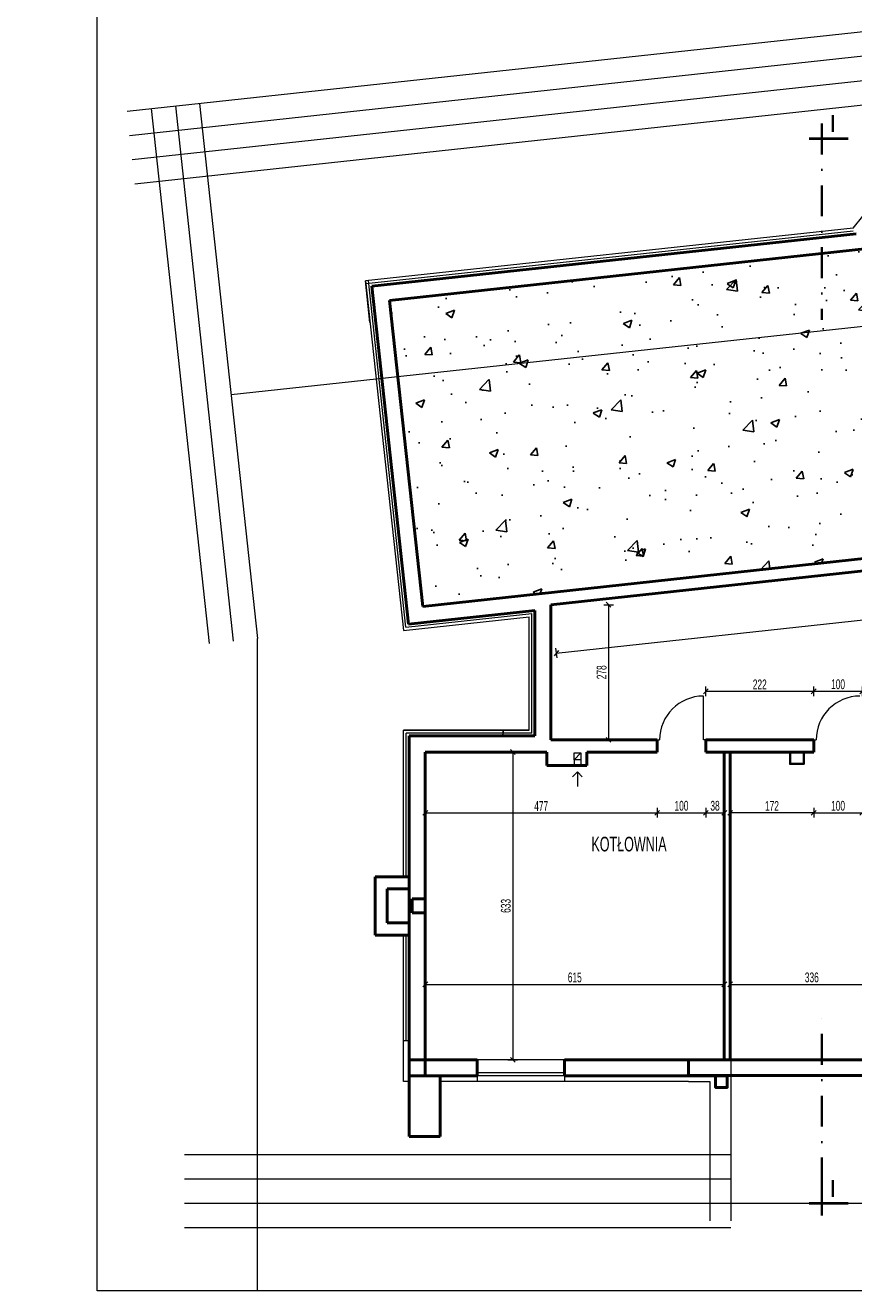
# Model space of a CAD drawing. Header units: millimetres. Extents: x 72202 to 304796, y 21658 to 519946.
# Tile 95 of 139: x 200706 to 202409, y 220676 to 223279. Entities that reach past the tile are written whole.
import ezdxf

# ---------------------------------------------------------------- set-up
doc = ezdxf.new("R2010")
doc.units = ezdxf.units.MM
doc.linetypes.add('ACAD_ISO10W100', pattern=[18.5, 12, -3, 0.5, -3])
doc.linetypes.add('DASHDOT', pattern=[25.4, 12.7, -6.35, 0, -6.35])
doc.layers.get('0').update_dxf_attribs({"color": 253})
doc.layers.get('Defpoints').update_dxf_attribs({"color": 253})
for name, color, linetype, lineweight in [('kreskowanie', 253, 'Continuous', 5), ('linia - gruba - projektowana', 253, 'Continuous', 50), ('linia - ściany do wyburzenia', 253, 'Continuous', 5), ('LINIA CIENKA', 7, 'Continuous', 13), ('LINIA KRESKOWANIE', 253, 'Continuous', 5), ('LINIA WYMIAROWANIE', 253, 'Continuous', 9), ('OPISY', 253, 'Continuous', 9), ('ściana_istniejąca', 253, 'Continuous', 35)]:
    doc.layers.add(name, color=color, linetype=linetype, lineweight=lineweight)
doc.layers.add('LINIA-NIE DRUKOWAĆ', color=253, linetype='Continuous', lineweight=20, plot=False)
doc.styles.add('simplex', font='arial.ttf')
doc.styles.get("Standard").update_dxf_attribs({"font": 'ARIALN.TTF', "width": 0.75})
doc.linetypes.add('GRADZINOWANIE', pattern='A,0.00254,-2.54,[134,ltypeshp.shx,S=2.54,R=0,X=-2.54,Y=0],-5.08,[134,ltypeshp.shx,S=2.54,R=180,X=2.54,Y=0],-2.54', length=10.16254)
doc.dimstyles.new('sebek100', dxfattribs={"dimtxt": 17, "dimasz": 10, "dimexe": 10, "dimexo": 20, "dimgap": 4, "dimtad": 1, "dimrnd": 0.5, "dimtxsty": 'Standard', "dimblk": 'OBLIQUE', "dimcen": 8, "dimclre": 1, "dimazin": 0, "dimtm": 1e-09, "dimtfac": 1, "dimtix": 1, "dimtmove": 1, "dimatfit": 3, "dimldrblk": 'zas', "dimfxl": 10, "dimfxlon": 1, "dimtolj": 2, "dimlwd": -1, "dimlwe": -1, "dimarcsym": 0})

# ---------------------------------------------------------------- blocks, each defined once
blk = doc.blocks.new('_Oblique')
at = {"color": 0, "linetype": 'ByBlock', "lineweight": -2}
blk.add_line((-0.5, -0.5), (0.5, 0.5), dxfattribs=at)
blk = doc.blocks.new('*D261')
at = {"layer": 'Defpoints', "color": 0, "lineweight": -3, "ltscale": 4, "transparency": 16777216}
for p in [(201528.3, 221783.8), (201528.3, 221150.8), (201708.3, 221150.8)]:
    blk.add_point(p, dxfattribs=at)
at = {"layer": 'LINIA WYMIAROWANIE', "ltscale": 4, "transparency": 16777216}
for p, q in [((201698.3, 221783.8), (201718.3, 221783.8)), ((201698.3, 221150.8), (201718.3, 221150.8))]:
    blk.add_line(p, q, dxfattribs=at)
at = {"layer": 'LINIA WYMIAROWANIE', "color": 0, "ltscale": 4, "transparency": 16777216}
blk.add_line((201708.3, 221783.8), (201708.3, 221150.8), dxfattribs=at)
at = {"layer": 'LINIA WYMIAROWANIE', "color": 0, "ltscale": 4, "transparency": 16777216, "xscale": 10, "yscale": 10, "zscale": 10}
for p, rotation in [((201708.3, 221783.8), 90), ((201708.3, 221150.8), 270)]:
    blk.add_blockref('_Oblique', p, dxfattribs=dict(at, rotation=rotation))
at = {"layer": 'LINIA WYMIAROWANIE', "color": 0, "lineweight": -3, "ltscale": 4, "transparency": 16777216, "insert": (201694.1, 221467.3), "char_height": 20, "attachment_point": 5, "rotation": 90, "bg_fill": 3, "box_fill_scale": 1.1, "bg_fill_color": 256, "bg_fill_true_color": 13158600, "bg_fill_transparency": 0}
blk.add_mtext('\\A2;633', dxfattribs=at)
blk = doc.blocks.new('zas')
blk = doc.blocks.new('*D262')
at = {"layer": 'Defpoints', "color": 0, "lineweight": -3, "ltscale": 4, "transparency": 16777216}
for p in [(201528.3, 221783.8), (202005.3, 221783.8), (202005.3, 221658.8)]:
    blk.add_point(p, dxfattribs=at)
at = {"layer": 'LINIA WYMIAROWANIE', "ltscale": 4, "transparency": 16777216}
for p, q in [((201528.3, 221668.8), (201528.3, 221648.8)), ((202005.3, 221668.8), (202005.3, 221648.8))]:
    blk.add_line(p, q, dxfattribs=at)
at = {"layer": 'LINIA WYMIAROWANIE', "color": 0, "ltscale": 4, "transparency": 16777216}
blk.add_line((201528.3, 221658.8), (202005.3, 221658.8), dxfattribs=at)
at = {"layer": 'LINIA WYMIAROWANIE', "color": 0, "ltscale": 4, "transparency": 16777216, "xscale": 10, "yscale": 10, "zscale": 10, "rotation": 180}
blk.add_blockref('_Oblique', (201528.3, 221658.8), dxfattribs=at)
at = {"layer": 'LINIA WYMIAROWANIE', "color": 0, "ltscale": 4, "transparency": 16777216, "xscale": 10, "yscale": 10, "zscale": 10}
blk.add_blockref('_Oblique', (202005.3, 221658.8), dxfattribs=at)
at = {"layer": 'LINIA WYMIAROWANIE', "color": 0, "lineweight": -3, "ltscale": 4, "transparency": 16777216, "insert": (201766.8, 221672.8), "char_height": 20, "attachment_point": 5, "bg_fill": 3, "box_fill_scale": 1.1, "bg_fill_color": 256, "bg_fill_true_color": 13158600, "bg_fill_transparency": 0}
blk.add_mtext('\\A2;477', dxfattribs=at)
blk = doc.blocks.new('*D263')
at = {"layer": 'Defpoints', "color": 0, "lineweight": -3, "ltscale": 4, "transparency": 16777216}
for p in [(202427.3, 221808.8), (202327.3, 221783.8), (202427.3, 221658.8)]:
    blk.add_point(p, dxfattribs=at)
at = {"layer": 'LINIA WYMIAROWANIE', "ltscale": 4, "transparency": 16777216}
for p, q in [((202327.3, 221668.8), (202327.3, 221648.8)), ((202427.3, 221668.8), (202427.3, 221648.8))]:
    blk.add_line(p, q, dxfattribs=at)
at = {"layer": 'LINIA WYMIAROWANIE', "color": 0, "ltscale": 4, "transparency": 16777216}
blk.add_line((202327.3, 221658.8), (202427.3, 221658.8), dxfattribs=at)
at = {"layer": 'LINIA WYMIAROWANIE', "color": 0, "ltscale": 4, "transparency": 16777216, "xscale": 10, "yscale": 10, "zscale": 10, "rotation": 180}
blk.add_blockref('_Oblique', (202327.3, 221658.8), dxfattribs=at)
at = {"layer": 'LINIA WYMIAROWANIE', "color": 0, "ltscale": 4, "transparency": 16777216, "xscale": 10, "yscale": 10, "zscale": 10}
blk.add_blockref('_Oblique', (202427.3, 221658.8), dxfattribs=at)
at = {"layer": 'LINIA WYMIAROWANIE', "color": 0, "lineweight": -3, "ltscale": 4, "transparency": 16777216, "insert": (202377.3, 221673.1), "char_height": 20, "attachment_point": 5, "bg_fill": 3, "box_fill_scale": 1.1, "bg_fill_color": 256, "bg_fill_true_color": 13158600, "bg_fill_transparency": 0}
blk.add_mtext('\\A2;100', dxfattribs=at)
blk = doc.blocks.new('*D273')
at = {"layer": 'Defpoints', "color": 0, "lineweight": -3, "ltscale": 4, "transparency": 16777216}
for p in [(202327.3, 221908.8), (202105.3, 221808.8), (202327.3, 221796.3)]:
    blk.add_point(p, dxfattribs=at)
at = {"layer": 'LINIA WYMIAROWANIE', "ltscale": 4, "transparency": 16777216}
for p, q in [((202105.3, 221898.8), (202105.3, 221918.8)), ((202327.3, 221898.8), (202327.3, 221918.8))]:
    blk.add_line(p, q, dxfattribs=at)
at = {"layer": 'LINIA WYMIAROWANIE', "color": 0, "ltscale": 4, "transparency": 16777216}
blk.add_line((202105.3, 221908.8), (202327.3, 221908.8), dxfattribs=at)
at = {"layer": 'LINIA WYMIAROWANIE', "color": 0, "ltscale": 4, "transparency": 16777216, "xscale": 10, "yscale": 10, "zscale": 10, "rotation": 180}
blk.add_blockref('_Oblique', (202105.3, 221908.8), dxfattribs=at)
at = {"layer": 'LINIA WYMIAROWANIE', "color": 0, "ltscale": 4, "transparency": 16777216, "xscale": 10, "yscale": 10, "zscale": 10}
blk.add_blockref('_Oblique', (202327.3, 221908.8), dxfattribs=at)
at = {"layer": 'LINIA WYMIAROWANIE', "color": 0, "lineweight": -3, "ltscale": 4, "transparency": 16777216, "insert": (202216.3, 221922.9), "char_height": 20, "attachment_point": 5, "bg_fill": 3, "box_fill_scale": 1.1, "bg_fill_color": 256, "bg_fill_true_color": 13158600, "bg_fill_transparency": 0}
blk.add_mtext('\\A2;222', dxfattribs=at)
blk = doc.blocks.new('*D274')
at = {"layer": 'Defpoints', "color": 0, "lineweight": -3, "ltscale": 4, "transparency": 16777216}
for p in [(202427.3, 221908.8), (202327.3, 221796.3), (202427.3, 221796.3)]:
    blk.add_point(p, dxfattribs=at)
at = {"layer": 'LINIA WYMIAROWANIE', "ltscale": 4, "transparency": 16777216}
for p, q in [((202327.3, 221898.8), (202327.3, 221918.8)), ((202427.3, 221898.8), (202427.3, 221918.8))]:
    blk.add_line(p, q, dxfattribs=at)
at = {"layer": 'LINIA WYMIAROWANIE', "color": 0, "ltscale": 4, "transparency": 16777216}
blk.add_line((202327.3, 221908.8), (202427.3, 221908.8), dxfattribs=at)
at = {"layer": 'LINIA WYMIAROWANIE', "color": 0, "ltscale": 4, "transparency": 16777216, "xscale": 10, "yscale": 10, "zscale": 10, "rotation": 180}
blk.add_blockref('_Oblique', (202327.3, 221908.8), dxfattribs=at)
at = {"layer": 'LINIA WYMIAROWANIE', "color": 0, "ltscale": 4, "transparency": 16777216, "xscale": 10, "yscale": 10, "zscale": 10}
blk.add_blockref('_Oblique', (202427.3, 221908.8), dxfattribs=at)
at = {"layer": 'LINIA WYMIAROWANIE', "color": 0, "lineweight": -3, "ltscale": 4, "transparency": 16777216, "insert": (202377.3, 221923.1), "char_height": 20, "attachment_point": 5, "bg_fill": 3, "box_fill_scale": 1.1, "bg_fill_color": 256, "bg_fill_true_color": 13158600, "bg_fill_transparency": 0}
blk.add_mtext('\\A2;100', dxfattribs=at)
blk = doc.blocks.new('*D285')
at = {"layer": 'Defpoints', "color": 0, "lineweight": -3, "ltscale": 4, "transparency": 16777216}
for p in [(205734.2, 222514.4), (205745, 222415), (201786.8, 222086.8)]:
    blk.add_point(p, dxfattribs=at)
at = {"layer": 'LINIA WYMIAROWANIE', "color": 0, "ltscale": 4, "transparency": 16777216}
blk.add_line((201797.6, 221987.4), (205745, 222415), dxfattribs=at)
at = {"layer": 'LINIA WYMIAROWANIE', "ltscale": 4, "transparency": 16777216}
for p, q in [((205743.9, 222424.9), (205746.1, 222405.1)), ((201796.5, 221997.4), (201798.6, 221977.5))]:
    blk.add_line(p, q, dxfattribs=at)
at = {"layer": 'LINIA WYMIAROWANIE', "color": 0, "ltscale": 4, "transparency": 16777216, "xscale": 10, "yscale": 10, "zscale": 10}
for p, rotation in [((205745, 222415), 6.182017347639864), ((201797.6, 221987.4), 186.1820173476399)]:
    blk.add_blockref('_Oblique', p, dxfattribs=dict(at, rotation=rotation))
at = {"layer": 'LINIA WYMIAROWANIE', "color": 0, "lineweight": -3, "ltscale": 4, "transparency": 16777216, "insert": (203769.8, 222215.3), "char_height": 20, "attachment_point": 5, "rotation": 6.182, "bg_fill": 3, "box_fill_scale": 1.1, "bg_fill_color": 256, "bg_fill_true_color": 13158600, "bg_fill_transparency": 0}
blk.add_mtext('\\A2;3970', dxfattribs=at)
blk = doc.blocks.new('*D286')
at = {"layer": 'Defpoints', "color": 0, "lineweight": -3, "ltscale": 4, "transparency": 16777216}
for p in [(201786.8, 222086.8), (201786.8, 221808.8), (201905.3, 221808.8)]:
    blk.add_point(p, dxfattribs=at)
at = {"layer": 'LINIA WYMIAROWANIE', "ltscale": 4, "transparency": 16777216}
for p, q in [((201895.3, 222086.8), (201915.3, 222086.8)), ((201895.3, 221808.8), (201915.3, 221808.8))]:
    blk.add_line(p, q, dxfattribs=at)
at = {"layer": 'LINIA WYMIAROWANIE', "color": 0, "ltscale": 4, "transparency": 16777216}
blk.add_line((201905.3, 222086.8), (201905.3, 221808.8), dxfattribs=at)
at = {"layer": 'LINIA WYMIAROWANIE', "color": 0, "ltscale": 4, "transparency": 16777216, "xscale": 10, "yscale": 10, "zscale": 10}
for p, rotation in [((201905.3, 222086.8), 90), ((201905.3, 221808.8), 270)]:
    blk.add_blockref('_Oblique', p, dxfattribs=dict(at, rotation=rotation))
at = {"layer": 'LINIA WYMIAROWANIE', "color": 0, "lineweight": -3, "ltscale": 4, "transparency": 16777216, "insert": (201891.1, 221947.8), "char_height": 20, "attachment_point": 5, "rotation": 90, "bg_fill": 3, "box_fill_scale": 1.1, "bg_fill_color": 256, "bg_fill_true_color": 13158600, "bg_fill_transparency": 0}
blk.add_mtext('\\A2;278', dxfattribs=at)
blk = doc.blocks.new('*D287')
at = {"layer": 'Defpoints', "color": 0, "lineweight": -3, "ltscale": 4, "transparency": 16777216}
for p in [(202143.3, 221305.8), (202143.3, 221255.8), (201528.3, 221189.8)]:
    blk.add_point(p, dxfattribs=at)
at = {"layer": 'LINIA WYMIAROWANIE', "ltscale": 4, "transparency": 16777216}
for p, q in [((201528.3, 221295.8), (201528.3, 221315.8)), ((202143.3, 221295.8), (202143.3, 221315.8))]:
    blk.add_line(p, q, dxfattribs=at)
at = {"layer": 'LINIA WYMIAROWANIE', "color": 0, "ltscale": 4, "transparency": 16777216}
blk.add_line((201528.3, 221305.8), (202143.3, 221305.8), dxfattribs=at)
at = {"layer": 'LINIA WYMIAROWANIE', "color": 0, "ltscale": 4, "transparency": 16777216, "xscale": 10, "yscale": 10, "zscale": 10, "rotation": 180}
blk.add_blockref('_Oblique', (201528.3, 221305.8), dxfattribs=at)
at = {"layer": 'LINIA WYMIAROWANIE', "color": 0, "ltscale": 4, "transparency": 16777216, "xscale": 10, "yscale": 10, "zscale": 10}
blk.add_blockref('_Oblique', (202143.3, 221305.8), dxfattribs=at)
at = {"layer": 'LINIA WYMIAROWANIE', "color": 0, "lineweight": -3, "ltscale": 4, "transparency": 16777216, "insert": (201835.8, 221320.1), "char_height": 20, "attachment_point": 5, "bg_fill": 3, "box_fill_scale": 1.1, "bg_fill_color": 256, "bg_fill_true_color": 13158600, "bg_fill_transparency": 0}
blk.add_mtext('\\A2;615', dxfattribs=at)
blk = doc.blocks.new('*D456')
at = {"layer": 'Defpoints', "color": 0, "lineweight": -3, "ltscale": 4, "transparency": 16777216}
for p in [(202005.3, 221796.3), (202105.3, 221798), (202105.3, 221658.8)]:
    blk.add_point(p, dxfattribs=at)
at = {"layer": 'LINIA WYMIAROWANIE', "ltscale": 4, "transparency": 16777216}
for p, q in [((202005.3, 221668.8), (202005.3, 221648.8)), ((202105.3, 221668.8), (202105.3, 221648.8))]:
    blk.add_line(p, q, dxfattribs=at)
at = {"layer": 'LINIA WYMIAROWANIE', "color": 0, "ltscale": 4, "transparency": 16777216}
blk.add_line((202005.3, 221658.8), (202105.3, 221658.8), dxfattribs=at)
at = {"layer": 'LINIA WYMIAROWANIE', "color": 0, "ltscale": 4, "transparency": 16777216, "xscale": 10, "yscale": 10, "zscale": 10, "rotation": 180}
blk.add_blockref('_Oblique', (202005.3, 221658.8), dxfattribs=at)
at = {"layer": 'LINIA WYMIAROWANIE', "color": 0, "ltscale": 4, "transparency": 16777216, "xscale": 10, "yscale": 10, "zscale": 10}
blk.add_blockref('_Oblique', (202105.3, 221658.8), dxfattribs=at)
at = {"layer": 'LINIA WYMIAROWANIE', "color": 0, "lineweight": -3, "ltscale": 4, "transparency": 16777216, "insert": (202055.3, 221673.1), "char_height": 20, "attachment_point": 5, "bg_fill": 3, "box_fill_scale": 1.1, "bg_fill_color": 256, "bg_fill_true_color": 13158600, "bg_fill_transparency": 0}
blk.add_mtext('\\A2;100', dxfattribs=at)
blk = doc.blocks.new('*D457')
at = {"layer": 'Defpoints', "color": 0, "lineweight": -3, "ltscale": 4, "transparency": 16777216}
for p in [(202105.3, 221791.3), (202143.3, 221791.3)]:
    blk.add_point(p, dxfattribs=at)
at = {"layer": 'LINIA WYMIAROWANIE', "ltscale": 4, "transparency": 16777216}
for p, q in [((202105.3, 221668.8), (202105.3, 221648.8)), ((202143.3, 221668.8), (202143.3, 221648.8))]:
    blk.add_line(p, q, dxfattribs=at)
at = {"layer": 'LINIA WYMIAROWANIE', "color": 0, "ltscale": 4, "transparency": 16777216}
blk.add_line((202105.3, 221658.8), (202143.3, 221658.8), dxfattribs=at)
at = {"layer": 'LINIA WYMIAROWANIE', "color": 0, "ltscale": 4, "transparency": 16777216, "xscale": 10, "yscale": 10, "zscale": 10, "rotation": 180}
blk.add_blockref('_Oblique', (202105.3, 221658.8), dxfattribs=at)
at = {"layer": 'LINIA WYMIAROWANIE', "color": 0, "ltscale": 4, "transparency": 16777216, "xscale": 10, "yscale": 10, "zscale": 10}
blk.add_blockref('_Oblique', (202143.3, 221658.8), dxfattribs=at)
at = {"layer": 'LINIA WYMIAROWANIE', "color": 0, "lineweight": -3, "ltscale": 4, "transparency": 16777216, "insert": (202124.3, 221673.1), "char_height": 20, "attachment_point": 5, "bg_fill": 3, "box_fill_scale": 1.1, "bg_fill_color": 256, "bg_fill_true_color": 13158600, "bg_fill_transparency": 0}
blk.add_mtext('\\A2;38', dxfattribs=at)
at = {"layer": 'Defpoints', "color": 0, "lineweight": -3, "ltscale": 4, "transparency": 16777216}
blk.add_point((202143.3, 221658.8), dxfattribs=at)
blk = doc.blocks.new('*D458')
at = {"layer": 'Defpoints', "color": 0, "lineweight": -3, "ltscale": 4, "transparency": 16777216}
for p in [(202155.3, 221783.8), (202327.3, 221783.8), (202155.3, 221658.8)]:
    blk.add_point(p, dxfattribs=at)
at = {"layer": 'LINIA WYMIAROWANIE', "ltscale": 4, "transparency": 16777216}
for p, q in [((202155.3, 221668.8), (202155.3, 221648.8)), ((202327.3, 221668.8), (202327.3, 221648.8))]:
    blk.add_line(p, q, dxfattribs=at)
at = {"layer": 'LINIA WYMIAROWANIE', "color": 0, "ltscale": 4, "transparency": 16777216}
blk.add_line((202327.3, 221658.8), (202155.3, 221658.8), dxfattribs=at)
at = {"layer": 'LINIA WYMIAROWANIE', "color": 0, "ltscale": 4, "transparency": 16777216, "xscale": 10, "yscale": 10, "zscale": 10, "rotation": 180}
blk.add_blockref('_Oblique', (202155.3, 221658.8), dxfattribs=at)
at = {"layer": 'LINIA WYMIAROWANIE', "color": 0, "ltscale": 4, "transparency": 16777216, "xscale": 10, "yscale": 10, "zscale": 10}
blk.add_blockref('_Oblique', (202327.3, 221658.8), dxfattribs=at)
at = {"layer": 'LINIA WYMIAROWANIE', "color": 0, "lineweight": -3, "ltscale": 4, "transparency": 16777216, "insert": (202241.3, 221672.9), "char_height": 20, "attachment_point": 5, "bg_fill": 3, "box_fill_scale": 1.1, "bg_fill_color": 256, "bg_fill_true_color": 13158600, "bg_fill_transparency": 0}
blk.add_mtext('\\A2;172', dxfattribs=at)
blk = doc.blocks.new('*D459')
at = {"layer": 'Defpoints', "color": 0, "lineweight": -3, "ltscale": 4, "transparency": 16777216}
for p in [(202155.3, 221394.1), (202491.3, 221394.1), (202491.3, 221305.8)]:
    blk.add_point(p, dxfattribs=at)
at = {"layer": 'LINIA WYMIAROWANIE', "ltscale": 4, "transparency": 16777216}
for p, q in [((202155.3, 221315.8), (202155.3, 221295.8)), ((202491.3, 221315.8), (202491.3, 221295.8))]:
    blk.add_line(p, q, dxfattribs=at)
at = {"layer": 'LINIA WYMIAROWANIE', "color": 0, "ltscale": 4, "transparency": 16777216}
blk.add_line((202155.3, 221305.8), (202491.3, 221305.8), dxfattribs=at)
at = {"layer": 'LINIA WYMIAROWANIE', "color": 0, "ltscale": 4, "transparency": 16777216, "xscale": 10, "yscale": 10, "zscale": 10, "rotation": 180}
blk.add_blockref('_Oblique', (202155.3, 221305.8), dxfattribs=at)
at = {"layer": 'LINIA WYMIAROWANIE', "color": 0, "ltscale": 4, "transparency": 16777216, "xscale": 10, "yscale": 10, "zscale": 10}
blk.add_blockref('_Oblique', (202491.3, 221305.8), dxfattribs=at)
at = {"layer": 'LINIA WYMIAROWANIE', "color": 0, "lineweight": -3, "ltscale": 4, "transparency": 16777216, "insert": (202323.3, 221320.1), "char_height": 20, "attachment_point": 5, "bg_fill": 3, "box_fill_scale": 1.1, "bg_fill_color": 256, "bg_fill_true_color": 13158600, "bg_fill_transparency": 0}
blk.add_mtext('\\A2;336', dxfattribs=at)

msp = doc.modelspace()

# ---------------------------------------------------------------- hatches: boundary and pattern name
at = {"layer": 'linia - ściany do wyburzenia', "lineweight": -3, "ltscale": 1.2}
h = msp.add_hatch(dxfattribs=at)
h.set_pattern_fill('AR-CONC', color=256)
h.set_pattern_definition([(50, (54647.69, 17026.8), (182.18467, -15.939086), [19.05, -209.55]), (355, (54647.69, 17026.8), (-35.24342, 191.05685), [15.24, -167.64058]), (100.451445, (54662.87, 17025.47), (146.94125, 175.11775), [16.19001, -178.09024]), (46.1842, (54647.69, 17077.6), (271.07904, -42.04233), [28.575, -314.325]), (96.63556, (54670.28, 17074.1), (237.40413, 247.42612), [24.28502, -267.1356]), (351.18415, (54647.69, 17077.6), (237.40413, 247.42612), [22.85997, -251.45973]), (21, (54673.09, 17064.9), (151.61439, -102.2652), [19.05, -209.55]), (326, (54673.09, 17064.9), (61.80203, 184.18797), [15.24, -167.64]), (71.451445, (54685.72, 17056.38), (213.41642, 81.92277), [16.19001, -178.08994]), (37.5, (54647.686, 17026.8), (3.088603, 84.555039), [0, -165.608, 0, -170.18, 0, -168.275]), (7.5, (54647.69, 17026.8), (66.819663, 100.180575), [0, -97.028, 0, -161.798, 0, -64.135]), (327.5, (54591.044, 17026.8), (135.590595, -5.728744), [0, -63.5, 0, -198.12, 0, -262.89]), (317.5, (54565.64, 17026.8), (148.12918, 25.42649), [0, -82.55, 0, -131.572, 0, -186.69])])
h.paths.add_polyline_path([(203253.976, 222907.607), (202736.006, 222851.502), (202711.151, 222848.81), (202558.314, 222973.329), (202437.751, 222819.196), (201454.999, 222712.747), (201523.165, 222083.428), (203322.142, 222278.288)])

# ---------------------------------------------------------------- linework, layer by layer
at = {"layer": 'kreskowanie', "color": 0, "linetype": 'ACAD_ISO10W100', "lineweight": 40, "ltscale": 12}
for p, q in [((202318.026, 223045.966), (202398.026, 223045.966)), ((202318.026, 220855.846), (202398.026, 220855.846))]:
    msp.add_line(p, q, dxfattribs=at)
at = {"layer": 'linia - gruba - projektowana'}
for p, q in [((201418.637, 222742.001), (202414.454, 222849.865)), ((201454.999, 222712.747), (202437.751, 222819.196)), ((201418.637, 222742.001), (201493.911, 222047.066)), ((201454.999, 222712.747), (201523.165, 222083.428)), ((201786.792, 222086.837), (203601.715, 222283.424)), ((201523.165, 222083.428), (202481.062, 222187.184)), ((201493.911, 222047.066), (201753.792, 222075.216)), ((201753.792, 221816.846), (201753.792, 222075.216)), ((201786.792, 221808.846), (201786.792, 222086.837)), ((201495.292, 221189.846), (201495.292, 221816.846)), ((201753.792, 221816.846), (201495.292, 221816.846)), ((202005.292, 221808.846), (201786.792, 221808.846)), ((202327.292, 221808.846), (202105.292, 221808.846)), ((202327.292, 221808.846), (202327.292, 221783.846)), ((201528.292, 221189.846), (201528.292, 221783.846)), ((201778.292, 221783.846), (201528.292, 221783.846)), ((201778.292, 221783.846), (201778.292, 221755.846)), ((201860.292, 221783.846), (201860.292, 221755.846)), ((202005.292, 221783.846), (201860.292, 221783.846)), ((202327.292, 221783.846), (202105.292, 221783.846)), ((201860.292, 221755.846), (201778.292, 221755.846)), ((201425.292, 221407.346), (201425.292, 221527.346)), ((201495.292, 221527.346), (201425.292, 221527.346)), ((201450.292, 221432.346), (201450.292, 221502.346)), ((201495.292, 221502.346), (201450.292, 221502.346)), ((201501.292, 221452.846), (201501.292, 221481.846)), ((201501.292, 221481.846), (201528.292, 221481.846)), ((201501.292, 221452.846), (201528.292, 221452.846)), ((201495.292, 221432.346), (201450.292, 221432.346)), ((201495.292, 221407.346), (201425.292, 221407.346)), ((201495.292, 221117.846), (201495.292, 221189.846)), ((201528.292, 221117.846), (201528.292, 221189.846)), ((201634.792, 221150.846), (201495.292, 221150.846)), ((201634.792, 221117.846), (201634.792, 221150.846)), ((202069.792, 221150.846), (201814.792, 221150.846)), ((201814.792, 221117.846), (201814.792, 221150.846)), ((202465.292, 221150.846), (202069.792, 221150.846)), ((202069.792, 221118.554), (202069.792, 221150.846)), ((201634.792, 221117.846), (201495.292, 221117.846)), ((201495.292, 221117.846), (201495.292, 220992.846)), ((201559.292, 220992.846), (201559.292, 221117.846)), ((202069.792, 221117.846), (201814.792, 221117.846)), ((203100.292, 221117.846), (202069.792, 221118.554)), ((202125.292, 221117.846), (202069.792, 221117.846)), ((201495.292, 220992.846), (201559.292, 220992.846))]:
    msp.add_line(p, q, dxfattribs=at)
msp.add_lwpolyline([(202125.292, 221117.846), (202149.292, 221117.846), (202149.292, 221093.846), (202125.292, 221093.846)], close=True, dxfattribs=at)
at = {"layer": 'LINIA CIENKA'}
for p, q in [((202408.044, 222860.976), (202428.425, 222885.842)), ((202408.044, 222860.976), (201405.401, 222752.768)), ((201414.632, 222667.542), (201405.401, 222752.768)), ((201405.405, 222752.732), (201483.262, 222033.937)), ((201483.292, 222033.846), (201741.792, 222061.846)), ((201741.792, 221828.846), (201741.792, 222061.846)), ((201483.292, 221527.346), (201483.292, 221828.846)), ((201483.292, 221828.846), (201741.792, 221828.846)), ((201741.792, 221828.846), (201483.292, 221828.846)), ((202005.292, 221808.846), (202010.292, 221808.846)), ((202005.292, 221808.846), (202010.292, 221808.846)), ((202327.292, 221808.846), (202332.292, 221808.846)), ((202327.292, 221808.846), (202332.292, 221808.846)), ((201848.292, 221781.846), (201834.292, 221767.846)), ((201834.292, 221767.846), (201834.292, 221755.846)), ((201848.292, 221767.846), (201848.292, 221755.846)), ((202277.292, 221760.846), (202307.292, 221760.846)), ((202277.292, 221758.846), (202307.292, 221758.846)), ((201483.292, 221527.346), (201483.292, 221744.846)), ((201831.292, 221732.846), (201841.292, 221742.846)), ((201841.292, 221742.846), (201841.292, 221712.846)), ((201851.292, 221732.846), (201841.292, 221742.846)), ((201483.292, 221502.346), (201483.292, 221504.846)), ((201495.292, 221487.846), (201495.292, 221482.846)), ((201483.292, 221429.846), (201483.292, 221432.346)), ((201483.292, 221189.846), (201483.292, 221407.346)), ((201483.292, 221189.846), (201483.292, 221407.346)), ((201483.292, 221105.846), (201483.292, 221189.846)), ((201495.292, 221189.846), (201483.292, 221189.846)), ((201814.792, 221150.846), (201634.792, 221150.846)), ((202076.505, 221150.846), (201889.792, 221150.846)), ((202156.649, 221150.846), (202156.649, 220819.482)), ((201495.292, 221105.846), (201483.292, 221105.846)), ((201634.792, 221105.846), (201559.292, 221105.846)), ((201814.84, 221123.845), (201634.792, 221123.845)), ((201814.84, 221117.845), (201634.792, 221117.845)), ((201634.792, 221117.845), (201634.792, 221105.846)), ((201814.792, 221105.846), (201634.792, 221105.846)), ((201814.792, 221117.845), (201814.792, 221105.845)), ((202069.792, 221105.846), (201814.792, 221105.846)), ((202069.792, 221105.846), (201889.792, 221105.846)), ((202069.792, 221105.846), (202113.292, 221105.846)), ((202113.292, 221105.846), (202113.292, 220819.482))]:
    msp.add_line(p, q, dxfattribs=at)
for points in [[(200853.292, 220675.846), (200853.292, 223503.294), (207383.292, 223503.294), (207383.292, 220675.846)], [(201834.292, 221781.846), (201848.292, 221781.846), (201848.292, 221767.846), (201834.292, 221767.846)]]:
    msp.add_lwpolyline(points, close=True, dxfattribs=at)
msp.add_arc((202422.292, 221808.846), 90, 90, 180, dxfattribs=at)
at = {"layer": 'LINIA KRESKOWANIE', "linetype": 'GRADZINOWANIE', "ltscale": 0.6}
for p, q in [((202408.688, 222855.01), (201406.044, 222746.802)), ((201488.592, 222040.455), (201411.366, 222753.414)), ((201488.592, 222040.455), (201747.792, 222068.531)), ((201747.792, 221822.846), (201747.792, 222068.531)), ((201489.292, 221527.346), (201489.292, 221822.846)), ((201747.792, 221822.846), (201489.292, 221822.846)), ((201489.292, 221189.846), (201489.292, 221407.346))]:
    msp.add_line(p, q, dxfattribs=at)
at = {"layer": 'LINIA WYMIAROWANIE', "lineweight": -3, "ltscale": 1.2}
msp.add_arc((201483.292, 221828.846), 205.091, 356.645672, 0, dxfattribs=at)
at = {"layer": 'LINIA-NIE DRUKOWAĆ'}
for p, q in [((200914.956, 223101.854), (205660.201, 223615.845)), ((200920.341, 223052.144), (205665.585, 223566.136)), ((200925.725, 223002.435), (205670.969, 223516.427)), ((200931.11, 222952.726), (205676.354, 223466.718)), ((200964.666, 223107.238), (201083.874, 222006.691)), ((201014.375, 223112.622), (201133.583, 222012.076)), ((201064.084, 223118.007), (201183.292, 222017.46)), ((201064.084, 223118.007), (201183.292, 222017.46)), ((205680.398, 223011.506), (201129.02, 222518.513)), ((201183.292, 220675.846), (201183.292, 222017.46)), ((201033.292, 220955.846), (202156.61, 220955.846)), ((201033.292, 220905.846), (202156.61, 220905.846)), ((201033.292, 220855.846), (202156.649, 220855.846)), ((201033.292, 220805.846), (202156.61, 220805.846))]:
    msp.add_line(p, q, dxfattribs=at)
msp.add_lwpolyline([(202156.649, 220855.846), (205768.44, 220855.846)], dxfattribs=at)
at = {"layer": 'ściana_istniejąca', "linetype": 'DASHDOT', "ltscale": 5}
for p, q in [((202344.253, 223076.418), (202344.253, 222672.791)), ((202344.253, 220886.297), (202344.253, 221241.697)), ((202344.253, 220886.297), (202344.253, 220830.708))]:
    msp.add_line(p, q, dxfattribs=at)

# ---------------------------------------------------------------- texts
at = {"layer": 'kreskowanie', "color": 0, "linetype": 'ACAD_ISO10W100', "lineweight": 40, "ltscale": 12, "style": 'simplex'}
for p in [(202359.862, 223058.858), (202359.862, 220868.738)]:
    msp.add_text('I', height=35, dxfattribs=at).set_placement(p)
at = {"layer": 'OPISY', "char_height": 30, "attachment_point": 1}
for s, insert, width in [('\\pi-90,l120,t120;SALA LEKCYJNA', (198500.781, 222809.013), 237.09004), ('\\pi-90,l120,t120;SALA LEKCYJNA', (197533.087, 222689.251), 237.09004), ('\\pi-90,l120,t120;POM. BIUROWE', (198487.477, 221985.553), 306.53102), ('\\pi-90,l120,t120;POM. BIUROWE', (198487.477, 221689.889), 306.53102), ('KOTŁOWNIA ', (201870.035, 221609.42), 125.07), ('\\pi-90,l120,t120;POM. PORZĄDKOWE', (197789.934, 221492.065), 345.78163), ('\\pi-90,l120,t120;POM. BIUROWE', (198487.477, 221336.889), 306.53102)]:
    msp.add_mtext(s, dxfattribs=dict(at, insert=insert, width=width))
at = {"layer": 'OPISY', "char_height": 18, "width": 520.8633, "attachment_point": 4, "style": 'simplex'}
for s, insert in [('\\pi-54,l90,t144;POM.^IGOSPODARCZE', (199590.946, 222501.063)), ('\\pi-54,l72,t72;ROZDZIELNIA KUCHENNA', (199590.946, 222441.063)), ('\\pi-54,l72,t72;WC DLA PERSONELU', (199590.946, 222381.063)), ('\\pi-54,l72,t72;SZATNIA + WÓZKOWNIA', (199590.946, 222141.063))]:
    msp.add_mtext(s, dxfattribs=dict(at, insert=insert))

# ---------------------------------------------------------------- next in the draw order: dimensions: what is measured, and where the dimension line sits
at = {"layer": 'LINIA WYMIAROWANIE', "lineweight": -3, "ltscale": 4}
dim = msp.add_aligned_dim(p1=(201786.792, 222086.837), p2=(205734.241, 222514.414), distance=-100, text='3970', dimstyle='sebek100', override={"dimtxt": 20, "dimrnd": 0, "dimclre": 256, "dimtfill": 1, "dimarcsym": 2}, dxfattribs=at)
dim.commit()
dim.dimension.update_dxf_attribs({"geometry": '*D285', "text_midpoint": (203769.755, 222215.336)})
dim = msp.add_linear_dim(base=(202427.292, 221658.846), p1=(202327.292, 221783.846), p2=(202427.292, 221808.846), dimstyle='sebek100', override={"dimtxt": 20, "dimrnd": 0, "dimclre": 256, "dimtfill": 1, "dimarcsym": 2}, dxfattribs=at)
dim.commit()
dim.dimension.update_dxf_attribs({"geometry": '*D263', "text_midpoint": (202377.292, 221673.057)})
dim = msp.add_linear_dim(base=(201708.292, 221150.846), p1=(201528.292, 221783.846), p2=(201528.292, 221150.846), angle=90, dimstyle='sebek100', override={"dimtxt": 20, "dimrnd": 0, "dimclre": 256, "dimtfill": 1, "dimarcsym": 2}, dxfattribs=at)
dim.commit()
dim.dimension.update_dxf_attribs({"geometry": '*D261', "text_midpoint": (201694.081, 221467.346)})

# ---------------------------------------------------------------- next in the draw order: dimensions: what is measured, and where the dimension line sits
dim = msp.add_linear_dim(base=(201905.284, 221808.846), p1=(201786.792, 222086.837), p2=(201786.792, 221808.846), angle=90, text='278', dimstyle='sebek100', override={"dimtxt": 20, "dimrnd": 0, "dimclre": 256, "dimtfill": 1, "dimarcsym": 2}, dxfattribs=at)
dim.commit()
dim.dimension.update_dxf_attribs({"geometry": '*D286', "text_midpoint": (201891.072, 221947.841)})
for base, p1, p2, picture, middle in [((202327.292, 221908.846), (202105.292, 221808.846), (202327.292, 221796.346), '*D273', (202216.292, 221922.887)), ((202005.292, 221658.846), (201528.292, 221783.846), (202005.292, 221783.846), '*D262', (201766.792, 221672.846)), ((202143.292, 221305.846), (201528.292, 221189.846), (202143.292, 221255.846), '*D287', (201835.792, 221320.057))]:
    dim = msp.add_linear_dim(base=base, p1=p1, p2=p2, dimstyle='sebek100', override={"dimtxt": 20, "dimrnd": 0, "dimclre": 256, "dimtfill": 1, "dimarcsym": 2}, dxfattribs=at)
    dim.commit()
    dim.dimension.update_dxf_attribs({"geometry": picture, "text_midpoint": middle})

# ---------------------------------------------------------------- next in the draw order: linework, layer by layer
at = {"layer": 'linia - gruba - projektowana'}
for p, q in [((202005.292, 221808.846), (202005.292, 221783.846)), ((202105.292, 221808.846), (202105.292, 221783.846)), ((202143.292, 221150.846), (202143.292, 221783.846)), ((202155.292, 221150.846), (202155.292, 221783.846))]:
    msp.add_line(p, q, dxfattribs=at)
at = {"layer": 'LINIA CIENKA'}
for p, q in [((202100.292, 221808.846), (202100.292, 221898.846)), ((202105.292, 221808.846), (202100.292, 221808.846)), ((202105.292, 221808.846), (202100.292, 221808.846)), ((202277.292, 221783.846), (202277.292, 221758.846)), ((202279.292, 221783.846), (202279.292, 221758.846)), ((202305.292, 221783.846), (202305.292, 221758.846)), ((202307.292, 221783.846), (202307.292, 221758.846))]:
    msp.add_line(p, q, dxfattribs=at)
msp.add_arc((202100.292, 221808.846), 90, 90, 180, dxfattribs=at)

# ---------------------------------------------------------------- next in the draw order: dimensions: what is measured, and where the dimension line sits
at = {"layer": 'LINIA WYMIAROWANIE', "lineweight": -3, "ltscale": 4}
dim = msp.add_linear_dim(base=(202427.292, 221908.846), p1=(202327.292, 221796.346), p2=(202427.292, 221796.346), dimstyle='sebek100', override={"dimtxt": 20, "dimrnd": 0, "dimclre": 256, "dimtfill": 1, "dimarcsym": 2}, dxfattribs=at)
dim.commit()
dim.dimension.update_dxf_attribs({"geometry": '*D274', "text_midpoint": (202377.292, 221923.057)})

# ---------------------------------------------------------------- next in the draw order: dimensions: what is measured, and where the dimension line sits
for base, p1, p2, picture, middle in [((202105.292, 221658.846), (202005.292, 221796.346), (202105.292, 221797.992), '*D456', (202055.292, 221673.057)), ((202491.292, 221305.846), (202155.292, 221394.135), (202491.292, 221394.135), '*D459', (202323.292, 221320.057))]:
    dim = msp.add_linear_dim(base=base, p1=p1, p2=p2, dimstyle='sebek100', override={"dimtxt": 20, "dimrnd": 0, "dimclre": 256, "dimtfill": 1, "dimarcsym": 2}, dxfattribs=at)
    dim.commit()
    dim.dimension.update_dxf_attribs({"geometry": picture, "text_midpoint": middle})

# ---------------------------------------------------------------- next in the draw order: dimensions: what is measured, and where the dimension line sits
dim = msp.add_linear_dim(base=(202143.292, 221658.846), p1=(202105.292, 221791.277), p2=(202143.292, 221791.277), dimstyle='sebek100', override={"dimtxt": 20, "dimrnd": 0, "dimclre": 256, "dimtfill": 1, "dimarcsym": 2}, dxfattribs=at)
dim.commit()
dim.dimension.update_dxf_attribs({"geometry": '*D457', "text_midpoint": (202124.292, 221673.057)})

# ---------------------------------------------------------------- next in the draw order: dimensions: what is measured, and where the dimension line sits
dim = msp.add_linear_dim(base=(202155.292, 221658.846), p1=(202327.292, 221783.846), p2=(202155.292, 221783.846), dimstyle='sebek100', override={"dimtxt": 20, "dimrnd": 0, "dimclre": 256, "dimtfill": 1, "dimarcsym": 2}, dxfattribs=at)
dim.commit()
dim.dimension.update_dxf_attribs({"geometry": '*D458', "text_midpoint": (202241.292, 221672.887)})

doc.saveas('drawing.dxf')
